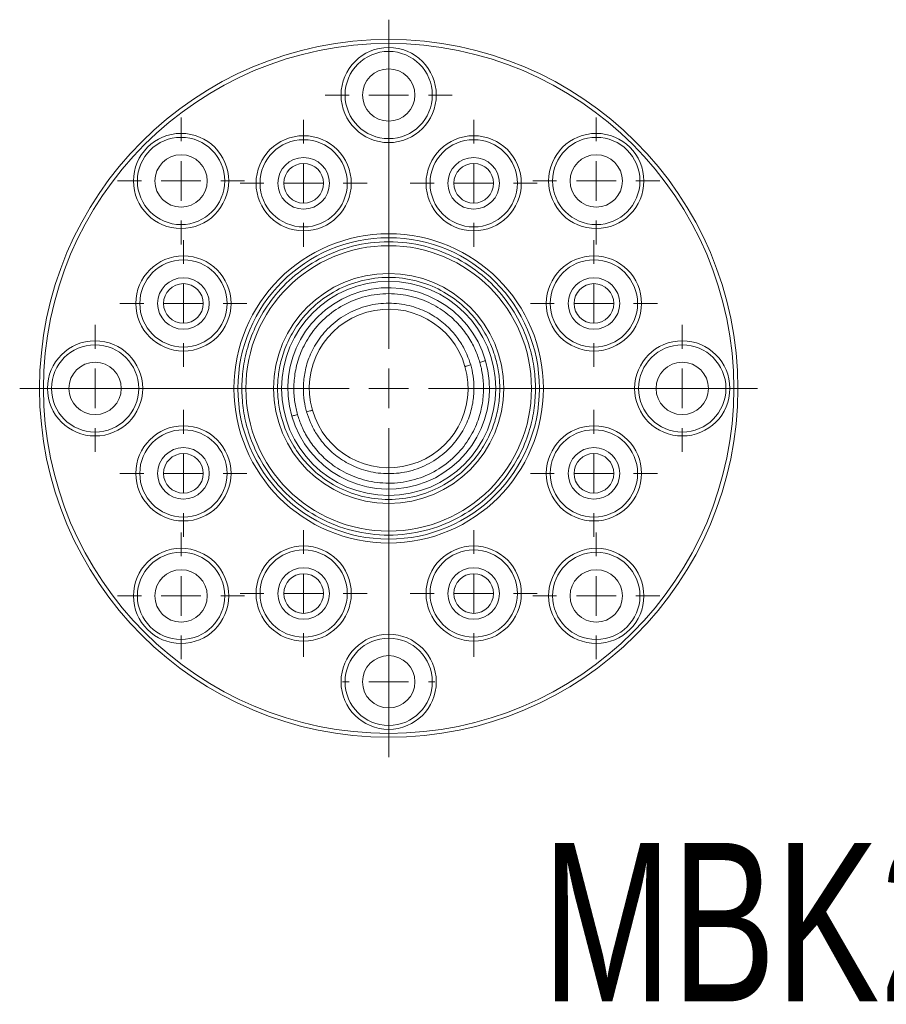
# Model space of a CAD drawing. Header units: millimetres. Extents: x 114 to 223, y 63 to 125.
# Tile 1 of 4: x 114 to 169, y 63 to 125. Entities that reach past the tile are written whole.
import ezdxf

# ---------------------------------------------------------------- set-up
doc = ezdxf.new("R2010")
doc.units = ezdxf.units.MM
doc.layers.add('FORMAT', color=7, linetype='Continuous')
doc.styles.add('SLDTEXTSTYLE0', font='TXT', dxfattribs={"width": 0.75})

# ---------------------------------------------------------------- blocks, each defined once
blk = doc.blocks.new('SW_CENTERMARKSYMBOL_0')
at = {"color": 0, "linetype": 'Continuous', "lineweight": 0}
for p, q in [((0, 2.5), (0, 23.25)), ((0, 0), (0, 1.25)), ((-2.5, 0), (-23.25, 0)), ((0, 0), (-1.25, 0)), ((0, 0), (0, -1.25)), ((0, 0), (1.25, 0)), ((2.5, 0), (23.25, 0)), ((0, -2.5), (0, -23.25))]:
    blk.add_line(p, q, dxfattribs=at)
blk = doc.blocks.new('SW_CENTERMARKSYMBOL_1')
at = {"color": 0, "linetype": 'Continuous', "lineweight": 0}
for p, q in [((0, 2.5), (0, 4)), ((0, 0), (0, 1.25)), ((-2.5, 0), (-4, 0)), ((0, 0), (-1.25, 0)), ((0, 0), (0, -1.25)), ((0, 0), (1.25, 0)), ((2.5, 0), (4, 0)), ((0, -2.5), (0, -4))]:
    blk.add_line(p, q, dxfattribs=at)
blk = doc.blocks.new('SW_CENTERMARKSYMBOL_2')
at = {"color": 0, "linetype": 'Continuous', "lineweight": 0}
for p, q in [((0, 2.5), (0, 4)), ((0, 0), (0, 1.25)), ((-2.5, 0), (-4, 0)), ((0, 0), (-1.25, 0)), ((0, 0), (0, -1.25)), ((0, 0), (1.25, 0)), ((2.5, 0), (4, 0)), ((0, -2.5), (0, -4))]:
    blk.add_line(p, q, dxfattribs=at)
blk = doc.blocks.new('SW_CENTERMARKSYMBOL_3')
at = {"color": 0, "linetype": 'Continuous', "lineweight": 0}
for p, q in [((0, 2.5), (0, 2.9)), ((0, 0), (0, 1.25)), ((-2.5, 0), (-2.9, 0)), ((0, 0), (-1.25, 0)), ((0, 0), (0, -1.25)), ((0, 0), (1.25, 0)), ((2.5, 0), (2.9, 0)), ((0, -2.5), (0, -2.9))]:
    blk.add_line(p, q, dxfattribs=at)
blk = doc.blocks.new('SW_CENTERMARKSYMBOL_4')
at = {"color": 0, "linetype": 'Continuous', "lineweight": 0}
for p, q in [((0, 2.5), (0, 4)), ((0, 0), (0, 1.25)), ((-2.5, 0), (-4, 0)), ((0, 0), (-1.25, 0)), ((0, 0), (0, -1.25)), ((0, 0), (1.25, 0)), ((2.5, 0), (4, 0)), ((0, -2.5), (0, -4))]:
    blk.add_line(p, q, dxfattribs=at)
blk = doc.blocks.new('SW_CENTERMARKSYMBOL_5')
at = {"color": 0, "linetype": 'Continuous', "lineweight": 0}
for p, q in [((0, 2.5), (0, 4)), ((0, 0), (0, 1.25)), ((-2.5, 0), (-4, 0)), ((0, 0), (-1.25, 0)), ((0, 0), (0, -1.25)), ((0, 0), (1.25, 0)), ((2.5, 0), (4, 0)), ((0, -2.5), (0, -4))]:
    blk.add_line(p, q, dxfattribs=at)
blk = doc.blocks.new('SW_CENTERMARKSYMBOL_6')
at = {"color": 0, "linetype": 'Continuous', "lineweight": 0}
for p, q in [((0, 2.5), (0, 4)), ((0, 0), (0, 1.25)), ((-2.5, 0), (-4, 0)), ((0, 0), (-1.25, 0)), ((0, 0), (0, -1.25)), ((0, 0), (1.25, 0)), ((2.5, 0), (4, 0)), ((0, -2.5), (0, -4))]:
    blk.add_line(p, q, dxfattribs=at)
blk = doc.blocks.new('SW_CENTERMARKSYMBOL_7')
at = {"color": 0, "linetype": 'Continuous', "lineweight": 0}
for p, q in [((0, 2.5), (0, 4)), ((0, 0), (0, 1.25)), ((-2.5, 0), (-4, 0)), ((0, 0), (-1.25, 0)), ((0, 0), (0, -1.25)), ((0, 0), (1.25, 0)), ((2.5, 0), (4, 0)), ((0, -2.5), (0, -4))]:
    blk.add_line(p, q, dxfattribs=at)
blk = doc.blocks.new('SW_CENTERMARKSYMBOL_8')
at = {"color": 0, "linetype": 'Continuous', "lineweight": 0}
for p, q in [((0, 2.5), (0, 4)), ((0, 0), (0, 1.25)), ((-2.5, 0), (-4, 0)), ((0, 0), (-1.25, 0)), ((0, 0), (0, -1.25)), ((0, 0), (1.25, 0)), ((2.5, 0), (4, 0)), ((0, -2.5), (0, -4))]:
    blk.add_line(p, q, dxfattribs=at)
blk = doc.blocks.new('SW_CENTERMARKSYMBOL_9')
at = {"color": 0, "linetype": 'Continuous', "lineweight": 0}
for p, q in [((0, 2.5), (0, 4)), ((0, 0), (0, 1.25)), ((-2.5, 0), (-4, 0)), ((0, 0), (-1.25, 0)), ((0, 0), (0, -1.25)), ((0, 0), (1.25, 0)), ((2.5, 0), (4, 0)), ((0, -2.5), (0, -4))]:
    blk.add_line(p, q, dxfattribs=at)
blk = doc.blocks.new('SW_CENTERMARKSYMBOL_10')
at = {"color": 0, "linetype": 'Continuous', "lineweight": 0}
for p, q in [((0, 2.5), (0, 4)), ((0, 0), (0, 1.25)), ((-2.5, 0), (-4, 0)), ((0, 0), (-1.25, 0)), ((0, 0), (0, -1.25)), ((0, 0), (1.25, 0)), ((2.5, 0), (4, 0)), ((0, -2.5), (0, -4))]:
    blk.add_line(p, q, dxfattribs=at)
blk = doc.blocks.new('SW_CENTERMARKSYMBOL_11')
at = {"color": 0, "linetype": 'Continuous', "lineweight": 0}
for p, q in [((0, 2.5), (0, 4)), ((0, 0), (0, 1.25)), ((-2.5, 0), (-4, 0)), ((0, 0), (-1.25, 0)), ((0, 0), (0, -1.25)), ((0, 0), (1.25, 0)), ((2.5, 0), (4, 0)), ((0, -2.5), (0, -4))]:
    blk.add_line(p, q, dxfattribs=at)
blk = doc.blocks.new('SW_CENTERMARKSYMBOL_12')
at = {"color": 0, "linetype": 'Continuous', "lineweight": 0}
for p, q in [((0, 2.5), (0, 4)), ((0, 0), (0, 1.25)), ((-2.5, 0), (-4, 0)), ((0, 0), (-1.25, 0)), ((0, 0), (0, -1.25)), ((0, 0), (1.25, 0)), ((2.5, 0), (4, 0)), ((0, -2.5), (0, -4))]:
    blk.add_line(p, q, dxfattribs=at)
blk = doc.blocks.new('SW_CENTERMARKSYMBOL_13')
at = {"color": 0, "linetype": 'Continuous', "lineweight": 0}
for p, q in [((0, 2.5), (0, 4)), ((0, 0), (0, 1.25)), ((-2.5, 0), (-4, 0)), ((0, 0), (-1.25, 0)), ((0, 0), (0, -1.25)), ((0, 0), (1.25, 0)), ((2.5, 0), (4, 0)), ((0, -2.5), (0, -4))]:
    blk.add_line(p, q, dxfattribs=at)
blk = doc.blocks.new('SW_CENTERMARKSYMBOL_14')
at = {"color": 0, "linetype": 'Continuous', "lineweight": 0}
for p, q in [((0, 2.5), (0, 4)), ((0, 0), (0, 1.25)), ((-2.5, 0), (-4, 0)), ((0, 0), (-1.25, 0)), ((0, 0), (0, -1.25)), ((0, 0), (1.25, 0)), ((2.5, 0), (4, 0)), ((0, -2.5), (0, -4))]:
    blk.add_line(p, q, dxfattribs=at)
blk = doc.blocks.new('SW_CENTERMARKSYMBOL_15')
at = {"color": 0, "linetype": 'Continuous', "lineweight": 0}
for p, q in [((0, 2.5), (0, 4)), ((0, 0), (0, 1.25)), ((-2.5, 0), (-4, 0)), ((0, 0), (-1.25, 0)), ((0, 0), (0, -1.25)), ((0, 0), (1.25, 0)), ((2.5, 0), (4, 0)), ((0, -2.5), (0, -4))]:
    blk.add_line(p, q, dxfattribs=at)
blk = doc.blocks.new('SW_CENTERMARKSYMBOL_16')
at = {"color": 0, "linetype": 'Continuous', "lineweight": 0}
for p, q in [((0, 2.5), (0, 4)), ((0, 0), (0, 1.25)), ((-2.5, 0), (-4, 0)), ((0, 0), (-1.25, 0)), ((0, 0), (0, -1.25)), ((0, 0), (1.25, 0)), ((2.5, 0), (4, 0)), ((0, -2.5), (0, -4))]:
    blk.add_line(p, q, dxfattribs=at)
blk = doc.blocks.new('SW_CENTERMARKSYMBOL_17')
at = {"color": 0, "linetype": 'Continuous', "lineweight": 0}
for p, q in [((0, 2.5), (0, 23.25)), ((0, 0), (0, 1.25)), ((-2.5, 0), (-23.25, 0)), ((0, 0), (-1.25, 0)), ((0, 0), (0, -1.25)), ((0, 0), (1.25, 0)), ((2.5, 0), (23.25, 0)), ((0, -2.5), (0, -23.25))]:
    blk.add_line(p, q, dxfattribs=at)
blk = doc.blocks.new('SW_CENTERMARKSYMBOL_18')
at = {"color": 0, "linetype": 'Continuous', "lineweight": 0}
for p, q in [((0, 2.5), (0, 4)), ((0, 0), (0, 1.25)), ((-2.5, 0), (-4, 0)), ((0, 0), (-1.25, 0)), ((0, 0), (0, -1.25)), ((0, 0), (1.25, 0)), ((2.5, 0), (4, 0)), ((0, -2.5), (0, -4))]:
    blk.add_line(p, q, dxfattribs=at)
blk = doc.blocks.new('SW_CENTERMARKSYMBOL_19')
at = {"color": 0, "linetype": 'Continuous', "lineweight": 0}
for p, q in [((0, 2.5), (0, 4)), ((0, 0), (0, 1.25)), ((-2.5, 0), (-4, 0)), ((0, 0), (-1.25, 0)), ((0, 0), (0, -1.25)), ((0, 0), (1.25, 0)), ((2.5, 0), (4, 0)), ((0, -2.5), (0, -4))]:
    blk.add_line(p, q, dxfattribs=at)
blk = doc.blocks.new('SW_CENTERMARKSYMBOL_20')
at = {"color": 0, "linetype": 'Continuous', "lineweight": 0}
for p, q in [((0, 2.5), (0, 2.9)), ((0, 0), (0, 1.25)), ((-2.5, 0), (-2.9, 0)), ((0, 0), (-1.25, 0)), ((0, 0), (0, -1.25)), ((0, 0), (1.25, 0)), ((2.5, 0), (2.9, 0)), ((0, -2.5), (0, -2.9))]:
    blk.add_line(p, q, dxfattribs=at)
blk = doc.blocks.new('SW_CENTERMARKSYMBOL_21')
at = {"color": 0, "linetype": 'Continuous', "lineweight": 0}
for p, q in [((0, 2.5), (0, 4)), ((0, 0), (0, 1.25)), ((-2.5, 0), (-4, 0)), ((0, 0), (-1.25, 0)), ((0, 0), (0, -1.25)), ((0, 0), (1.25, 0)), ((2.5, 0), (4, 0)), ((0, -2.5), (0, -4))]:
    blk.add_line(p, q, dxfattribs=at)
blk = doc.blocks.new('SW_CENTERMARKSYMBOL_22')
at = {"color": 0, "linetype": 'Continuous', "lineweight": 0}
for p, q in [((0, 2.5), (0, 4)), ((0, 0), (0, 1.25)), ((-2.5, 0), (-4, 0)), ((0, 0), (-1.25, 0)), ((0, 0), (0, -1.25)), ((0, 0), (1.25, 0)), ((2.5, 0), (4, 0)), ((0, -2.5), (0, -4))]:
    blk.add_line(p, q, dxfattribs=at)
blk = doc.blocks.new('SW_CENTERMARKSYMBOL_23')
at = {"color": 0, "linetype": 'Continuous', "lineweight": 0}
for p, q in [((0, 2.5), (0, 4)), ((0, 0), (0, 1.25)), ((-2.5, 0), (-4, 0)), ((0, 0), (-1.25, 0)), ((0, 0), (0, -1.25)), ((0, 0), (1.25, 0)), ((2.5, 0), (4, 0)), ((0, -2.5), (0, -4))]:
    blk.add_line(p, q, dxfattribs=at)
blk = doc.blocks.new('SW_CENTERMARKSYMBOL_24')
at = {"color": 0, "linetype": 'Continuous', "lineweight": 0}
for p, q in [((0, 2.5), (0, 4)), ((0, 0), (0, 1.25)), ((-2.5, 0), (-4, 0)), ((0, 0), (-1.25, 0)), ((0, 0), (0, -1.25)), ((0, 0), (1.25, 0)), ((2.5, 0), (4, 0)), ((0, -2.5), (0, -4))]:
    blk.add_line(p, q, dxfattribs=at)
blk = doc.blocks.new('SW_CENTERMARKSYMBOL_25')
at = {"color": 0, "linetype": 'Continuous', "lineweight": 0}
for p, q in [((0, 2.5), (0, 4)), ((0, 0), (0, 1.25)), ((-2.5, 0), (-4, 0)), ((0, 0), (-1.25, 0)), ((0, 0), (0, -1.25)), ((0, 0), (1.25, 0)), ((2.5, 0), (4, 0)), ((0, -2.5), (0, -4))]:
    blk.add_line(p, q, dxfattribs=at)
blk = doc.blocks.new('SW_CENTERMARKSYMBOL_26')
at = {"color": 0, "linetype": 'Continuous', "lineweight": 0}
for p, q in [((0, 2.5), (0, 4)), ((0, 0), (0, 1.25)), ((-2.5, 0), (-4, 0)), ((0, 0), (-1.25, 0)), ((0, 0), (0, -1.25)), ((0, 0), (1.25, 0)), ((2.5, 0), (4, 0)), ((0, -2.5), (0, -4))]:
    blk.add_line(p, q, dxfattribs=at)
blk = doc.blocks.new('SW_CENTERMARKSYMBOL_27')
at = {"color": 0, "linetype": 'Continuous', "lineweight": 0}
for p, q in [((0, 2.5), (0, 4)), ((0, 0), (0, 1.25)), ((-2.5, 0), (-4, 0)), ((0, 0), (-1.25, 0)), ((0, 0), (0, -1.25)), ((0, 0), (1.25, 0)), ((2.5, 0), (4, 0)), ((0, -2.5), (0, -4))]:
    blk.add_line(p, q, dxfattribs=at)
blk = doc.blocks.new('SW_CENTERMARKSYMBOL_28')
at = {"color": 0, "linetype": 'Continuous', "lineweight": 0}
for p, q in [((0, 2.5), (0, 4)), ((0, 0), (0, 1.25)), ((-2.5, 0), (-4, 0)), ((0, 0), (-1.25, 0)), ((0, 0), (0, -1.25)), ((0, 0), (1.25, 0)), ((2.5, 0), (4, 0)), ((0, -2.5), (0, -4))]:
    blk.add_line(p, q, dxfattribs=at)
blk = doc.blocks.new('SW_CENTERMARKSYMBOL_29')
at = {"color": 0, "linetype": 'Continuous', "lineweight": 0}
for p, q in [((0, 2.5), (0, 4)), ((0, 0), (0, 1.25)), ((-2.5, 0), (-4, 0)), ((0, 0), (-1.25, 0)), ((0, 0), (0, -1.25)), ((0, 0), (1.25, 0)), ((2.5, 0), (4, 0)), ((0, -2.5), (0, -4))]:
    blk.add_line(p, q, dxfattribs=at)
blk = doc.blocks.new('SW_CENTERMARKSYMBOL_30')
at = {"color": 0, "linetype": 'Continuous', "lineweight": 0}
for p, q in [((0, 2.5), (0, 4)), ((0, 0), (0, 1.25)), ((-2.5, 0), (-4, 0)), ((0, 0), (-1.25, 0)), ((0, 0), (0, -1.25)), ((0, 0), (1.25, 0)), ((2.5, 0), (4, 0)), ((0, -2.5), (0, -4))]:
    blk.add_line(p, q, dxfattribs=at)
blk = doc.blocks.new('SW_CENTERMARKSYMBOL_31')
at = {"color": 0, "linetype": 'Continuous', "lineweight": 0}
for p, q in [((0, 2.5), (0, 4)), ((0, 0), (0, 1.25)), ((-2.5, 0), (-4, 0)), ((0, 0), (-1.25, 0)), ((0, 0), (0, -1.25)), ((0, 0), (1.25, 0)), ((2.5, 0), (4, 0)), ((0, -2.5), (0, -4))]:
    blk.add_line(p, q, dxfattribs=at)
blk = doc.blocks.new('SW_CENTERMARKSYMBOL_32')
at = {"color": 0, "linetype": 'Continuous', "lineweight": 0}
for p, q in [((0, 2.5), (0, 4)), ((0, 0), (0, 1.25)), ((-2.5, 0), (-4, 0)), ((0, 0), (-1.25, 0)), ((0, 0), (0, -1.25)), ((0, 0), (1.25, 0)), ((2.5, 0), (4, 0)), ((0, -2.5), (0, -4))]:
    blk.add_line(p, q, dxfattribs=at)
blk = doc.blocks.new('SW_CENTERMARKSYMBOL_33')
at = {"color": 0, "linetype": 'Continuous', "lineweight": 0}
for p, q in [((0, 2.5), (0, 4)), ((0, 0), (0, 1.25)), ((-2.5, 0), (-4, 0)), ((0, 0), (-1.25, 0)), ((0, 0), (0, -1.25)), ((0, 0), (1.25, 0)), ((2.5, 0), (4, 0)), ((0, -2.5), (0, -4))]:
    blk.add_line(p, q, dxfattribs=at)

msp = doc.modelspace()

# ---------------------------------------------------------------- linework, layer by layer
at = {"color": 7, "linetype": 'Continuous', "lineweight": 15}
for centre, radius in [((137.224, 101.452), 22), ((137.224, 101.452), 21.75), ((137.224, 119.952), 3), ((137.224, 119.952), 2.75), ((137.224, 119.952), 1.65), ((124.142, 114.533), 3), ((131.866, 114.386), 3), ((142.581, 114.386), 3), ((150.305, 114.533), 3), ((124.142, 114.533), 2.75), ((131.866, 114.386), 2.75), ((142.581, 114.386), 2.75), ((150.305, 114.533), 2.75), ((124.142, 114.533), 1.65), ((150.305, 114.533), 1.65), ((131.866, 114.386), 1.625), ((131.866, 114.386), 1.25), ((142.581, 114.386), 1.625), ((142.581, 114.386), 1.25), ((137.224, 101.452), 9.75), ((137.224, 101.452), 9.5), ((137.224, 101.452), 9), ((124.29, 106.809), 3), ((124.29, 106.809), 2.75), ((150.158, 106.809), 3), ((150.158, 106.809), 2.75), ((137.224, 101.452), 7.25), ((124.29, 106.809), 1.625), ((124.29, 106.809), 1.25), ((150.158, 106.809), 1.625), ((150.158, 106.809), 1.25), ((118.724, 101.452), 3), ((155.724, 101.452), 3), ((118.724, 101.452), 2.75), ((155.724, 101.452), 2.75), ((118.724, 101.452), 1.65), ((155.724, 101.452), 1.65), ((124.29, 96.094), 3), ((124.29, 96.094), 2.75), ((150.158, 96.094), 3), ((150.158, 96.094), 2.75), ((124.29, 96.094), 1.625), ((150.158, 96.094), 1.625), ((124.29, 96.094), 1.25), ((150.158, 96.094), 1.25), ((124.142, 88.37), 3), ((131.866, 88.518), 3), ((131.866, 88.518), 2.75), ((142.581, 88.518), 3), ((142.581, 88.518), 2.75), ((150.305, 88.37), 3), ((124.142, 88.37), 2.75), ((150.305, 88.37), 2.75), ((131.866, 88.518), 1.625), ((142.581, 88.518), 1.625), ((124.142, 88.37), 1.65), ((131.866, 88.518), 1.25), ((142.581, 88.518), 1.25), ((150.305, 88.37), 1.65), ((137.224, 82.952), 3), ((137.224, 82.952), 2.75), ((137.224, 82.952), 1.65)]:
    msp.add_circle(centre, radius, dxfattribs=at)
for radius, start, end in [(6.75, 0, 180), (6.35, 15.96927, 195.96927), (5, 15.96927, 195.96927), (6.35, 195.96927, 15.96927), (5, 195.96927, 15.96927), (6.75, 180, 0)]:
    msp.add_arc((137.224, 101.452), radius, start, end, dxfattribs=at)
for points, knots in [([(127.974, 101.452), (127.974, 101.837), (127.998, 102.247), (128.114, 103.113), (128.206, 103.568), (128.482, 104.516), (128.666, 105.007), (129.152, 106.004), (129.454, 106.509), (130.194, 107.495), (130.632, 107.977), (131.651, 108.865), (132.231, 109.272), (133.511, 109.955), (134.211, 110.23), (135.683, 110.604), (136.453, 110.702), (137.995, 110.702), (138.765, 110.604), (140.236, 110.23), (140.937, 109.955), (142.217, 109.272), (142.797, 108.865), (143.815, 107.977), (144.254, 107.495), (144.994, 106.509), (145.296, 106.004), (145.781, 105.007), (145.966, 104.516), (146.242, 103.568), (146.334, 103.113), (146.45, 102.247), (146.474, 101.837), (146.474, 101.452)], [0, 0, 0, 0, 0.0625, 0.0625, 0.125, 0.125, 0.1875, 0.1875, 0.25, 0.25, 0.3125, 0.3125, 0.375, 0.375, 0.4375, 0.4375, 0.5, 0.5, 0.5625, 0.5625, 0.625, 0.625, 0.6875, 0.6875, 0.75, 0.75, 0.8125, 0.8125, 0.875, 0.875, 0.9375, 0.9375, 1, 1, 1, 1]), ([(144.224, 101.452), (144.224, 101.744), (144.206, 102.054), (144.118, 102.709), (144.048, 103.054), (143.839, 103.77), (143.7, 104.142), (143.332, 104.896), (143.104, 105.279), (142.544, 106.025), (142.212, 106.39), (141.441, 107.062), (141.002, 107.37), (140.034, 107.887), (139.504, 108.095), (138.39, 108.378), (137.807, 108.452), (136.64, 108.452), (136.057, 108.378), (134.944, 108.095), (134.414, 107.887), (133.445, 107.37), (133.006, 107.062), (132.236, 106.39), (131.904, 106.025), (131.344, 105.279), (131.116, 104.896), (130.748, 104.142), (130.608, 103.77), (130.399, 103.054), (130.33, 102.709), (130.242, 102.054), (130.224, 101.744), (130.224, 101.452)], [0, 0, 0, 0, 0.0625, 0.0625, 0.125, 0.125, 0.1875, 0.1875, 0.25, 0.25, 0.3125, 0.3125, 0.375, 0.375, 0.4375, 0.4375, 0.5, 0.5, 0.5625, 0.5625, 0.625, 0.625, 0.6875, 0.6875, 0.75, 0.75, 0.8125, 0.8125, 0.875, 0.875, 0.9375, 0.9375, 1, 1, 1, 1]), ([(131.479, 99.808), (131.411, 100.047), (131.353, 100.306), (131.271, 100.864), (131.247, 101.164), (131.251, 101.801), (131.278, 102.139), (131.402, 102.844), (131.5, 103.211), (131.784, 103.956), (131.971, 104.333), (132.445, 105.065), (132.733, 105.421), (133.407, 106.073), (133.793, 106.368), (134.64, 106.862), (135.101, 107.059), (136.059, 107.333), (136.555, 107.41), (137.535, 107.439), (138.018, 107.392), (138.935, 107.196), (139.367, 107.046), (140.158, 106.675), (140.516, 106.454), (141.15, 105.973), (141.428, 105.713), (141.906, 105.181), (142.108, 104.908), (142.448, 104.369), (142.586, 104.102), (142.812, 103.585), (142.9, 103.335), (142.968, 103.096)], [0, 0, 0, 0, 0.0625, 0.0625, 0.125, 0.125, 0.1875, 0.1875, 0.25, 0.25, 0.3125, 0.3125, 0.375, 0.375, 0.4375, 0.4375, 0.5, 0.5, 0.5625, 0.5625, 0.625, 0.625, 0.6875, 0.6875, 0.75, 0.75, 0.8125, 0.8125, 0.875, 0.875, 0.9375, 0.9375, 1, 1, 1, 1]), ([(142.391, 102.931), (142.33, 103.146), (142.251, 103.371), (142.048, 103.836), (141.924, 104.076), (141.618, 104.561), (141.436, 104.806), (141.005, 105.285), (140.756, 105.519), (140.185, 105.952), (139.863, 106.151), (139.152, 106.485), (138.763, 106.619), (137.939, 106.796), (137.503, 106.838), (136.622, 106.811), (136.176, 106.743), (135.314, 106.496), (134.9, 106.318), (134.137, 105.875), (133.79, 105.609), (133.184, 105.023), (132.925, 104.703), (132.498, 104.043), (132.33, 103.704), (132.075, 103.035), (131.987, 102.704), (131.875, 102.07), (131.85, 101.766), (131.847, 101.193), (131.869, 100.923), (131.942, 100.421), (131.995, 100.188), (132.056, 99.973)], [0, 0, 0, 0, 0.0625, 0.0625, 0.125, 0.125, 0.1875, 0.1875, 0.25, 0.25, 0.3125, 0.3125, 0.375, 0.375, 0.4375, 0.4375, 0.5, 0.5, 0.5625, 0.5625, 0.625, 0.625, 0.6875, 0.6875, 0.75, 0.75, 0.8125, 0.8125, 0.875, 0.875, 0.9375, 0.9375, 1, 1, 1, 1]), ([(142.968, 103.096), (143.037, 102.856), (143.095, 102.598), (143.177, 102.04), (143.2, 101.74), (143.197, 101.103), (143.17, 100.765), (143.045, 100.06), (142.948, 99.692), (142.664, 98.948), (142.477, 98.571), (142.002, 97.838), (141.714, 97.483), (141.041, 96.831), (140.655, 96.536), (139.807, 96.042), (139.346, 95.844), (138.389, 95.571), (137.893, 95.494), (136.913, 95.465), (136.429, 95.511), (135.513, 95.708), (135.08, 95.858), (134.29, 96.229), (133.932, 96.45), (133.297, 96.931), (133.02, 97.191), (132.541, 97.723), (132.339, 97.996), (132, 98.535), (131.861, 98.802), (131.636, 99.319), (131.548, 99.569), (131.479, 99.808)], [0, 0, 0, 0, 0.0625, 0.0625, 0.125, 0.125, 0.1875, 0.1875, 0.25, 0.25, 0.3125, 0.3125, 0.375, 0.375, 0.4375, 0.4375, 0.5, 0.5, 0.5625, 0.5625, 0.625, 0.625, 0.6875, 0.6875, 0.75, 0.75, 0.8125, 0.8125, 0.875, 0.875, 0.9375, 0.9375, 1, 1, 1, 1]), ([(143.329, 103.199), (143.329, 103.199), (143.321, 103.197), (143.286, 103.187), (143.258, 103.179), (143.188, 103.159), (143.145, 103.146), (143.057, 103.121), (143.011, 103.108), (142.968, 103.096)], [0, 0, 0, 0, 0.25, 0.25, 0.5, 0.5, 0.75, 0.75, 1, 1, 1, 1]), ([(132.056, 99.973), (132.118, 99.758), (132.197, 99.533), (132.4, 99.068), (132.524, 98.828), (132.83, 98.343), (133.011, 98.098), (133.442, 97.619), (133.691, 97.385), (134.263, 96.952), (134.585, 96.753), (135.296, 96.419), (135.685, 96.285), (136.509, 96.108), (136.944, 96.066), (137.826, 96.093), (138.272, 96.161), (139.133, 96.408), (139.548, 96.585), (140.31, 97.029), (140.657, 97.295), (141.263, 97.881), (141.522, 98.201), (141.949, 98.861), (142.117, 99.2), (142.373, 99.869), (142.461, 100.2), (142.573, 100.834), (142.597, 101.138), (142.6, 101.711), (142.579, 101.981), (142.505, 102.483), (142.453, 102.715), (142.391, 102.931)], [0, 0, 0, 0, 0.0625, 0.0625, 0.125, 0.125, 0.1875, 0.1875, 0.25, 0.25, 0.3125, 0.3125, 0.375, 0.375, 0.4375, 0.4375, 0.5, 0.5, 0.5625, 0.5625, 0.625, 0.625, 0.6875, 0.6875, 0.75, 0.75, 0.8125, 0.8125, 0.875, 0.875, 0.9375, 0.9375, 1, 1, 1, 1]), ([(142.391, 102.931), (142.349, 102.919), (142.303, 102.905), (142.214, 102.88), (142.172, 102.868), (142.101, 102.848), (142.074, 102.84), (142.039, 102.83), (142.031, 102.828), (142.031, 102.828)], [0, 0, 0, 0, 0.25, 0.25, 0.5, 0.5, 0.75, 0.75, 1, 1, 1, 1]), ([(127.724, 101.452), (127.724, 101.452), (127.729, 101.452), (127.754, 101.452), (127.773, 101.452), (127.821, 101.452), (127.851, 101.452), (127.913, 101.452), (127.944, 101.452), (127.974, 101.452)], [0, 0, 0, 0, 0.25, 0.25, 0.5, 0.5, 0.75, 0.75, 1, 1, 1, 1]), ([(146.474, 101.452), (146.474, 101.067), (146.45, 100.657), (146.334, 99.791), (146.242, 99.336), (145.966, 98.388), (145.781, 97.897), (145.296, 96.9), (144.994, 96.395), (144.254, 95.409), (143.815, 94.927), (142.797, 94.038), (142.217, 93.632), (140.937, 92.949), (140.236, 92.673), (138.765, 92.3), (137.995, 92.202), (136.453, 92.202), (135.683, 92.3), (134.211, 92.673), (133.511, 92.949), (132.231, 93.632), (131.651, 94.038), (130.632, 94.927), (130.194, 95.409), (129.454, 96.395), (129.152, 96.9), (128.666, 97.897), (128.482, 98.388), (128.206, 99.336), (128.114, 99.791), (127.998, 100.657), (127.974, 101.067), (127.974, 101.452)], [0, 0, 0, 0, 0.0625, 0.0625, 0.125, 0.125, 0.1875, 0.1875, 0.25, 0.25, 0.3125, 0.3125, 0.375, 0.375, 0.4375, 0.4375, 0.5, 0.5, 0.5625, 0.5625, 0.625, 0.625, 0.6875, 0.6875, 0.75, 0.75, 0.8125, 0.8125, 0.875, 0.875, 0.9375, 0.9375, 1, 1, 1, 1]), ([(130.224, 101.452), (130.224, 101.16), (130.242, 100.85), (130.33, 100.195), (130.399, 99.85), (130.608, 99.134), (130.748, 98.762), (131.116, 98.007), (131.344, 97.625), (131.904, 96.879), (132.236, 96.514), (133.006, 95.842), (133.445, 95.534), (134.414, 95.017), (134.944, 94.809), (136.057, 94.526), (136.64, 94.452), (137.807, 94.452), (138.39, 94.526), (139.504, 94.809), (140.034, 95.017), (141.002, 95.534), (141.441, 95.842), (142.212, 96.514), (142.544, 96.879), (143.104, 97.625), (143.332, 98.007), (143.7, 98.762), (143.839, 99.134), (144.048, 99.85), (144.118, 100.195), (144.206, 100.85), (144.224, 101.16), (144.224, 101.452)], [0, 0, 0, 0, 0.0625, 0.0625, 0.125, 0.125, 0.1875, 0.1875, 0.25, 0.25, 0.3125, 0.3125, 0.375, 0.375, 0.4375, 0.4375, 0.5, 0.5, 0.5625, 0.5625, 0.625, 0.625, 0.6875, 0.6875, 0.75, 0.75, 0.8125, 0.8125, 0.875, 0.875, 0.9375, 0.9375, 1, 1, 1, 1]), ([(130.224, 101.452), (130.253, 101.452), (130.285, 101.452), (130.347, 101.452), (130.376, 101.452), (130.425, 101.452), (130.444, 101.452), (130.468, 101.452), (130.474, 101.452), (130.474, 101.452)], [0, 0, 0, 0, 0.25, 0.25, 0.5, 0.5, 0.75, 0.75, 1, 1, 1, 1]), ([(144.224, 101.452), (144.194, 101.452), (144.163, 101.452), (144.101, 101.452), (144.071, 101.452), (144.023, 101.452), (144.004, 101.452), (143.979, 101.452), (143.974, 101.452), (143.974, 101.452)], [0, 0, 0, 0, 0.25, 0.25, 0.5, 0.5, 0.75, 0.75, 1, 1, 1, 1]), ([(146.724, 101.452), (146.724, 101.452), (146.718, 101.452), (146.694, 101.452), (146.675, 101.452), (146.626, 101.452), (146.597, 101.452), (146.535, 101.452), (146.503, 101.452), (146.474, 101.452)], [0, 0, 0, 0, 0.25, 0.25, 0.5, 0.5, 0.75, 0.75, 1, 1, 1, 1]), ([(132.056, 99.973), (132.099, 99.985), (132.145, 99.998), (132.233, 100.024), (132.276, 100.036), (132.346, 100.056), (132.374, 100.064), (132.409, 100.074), (132.417, 100.076), (132.417, 100.076)], [0, 0, 0, 0, 0.25, 0.25, 0.5, 0.5, 0.75, 0.75, 1, 1, 1, 1]), ([(131.119, 99.705), (131.119, 99.705), (131.127, 99.707), (131.162, 99.717), (131.189, 99.725), (131.26, 99.745), (131.302, 99.757), (131.391, 99.783), (131.437, 99.796), (131.479, 99.808)], [0, 0, 0, 0, 0.25, 0.25, 0.5, 0.5, 0.75, 0.75, 1, 1, 1, 1])]:
    msp.add_open_spline(points, degree=3, knots=knots, dxfattribs=at)

# ---------------------------------------------------------------- block references
at = {"color": 7, "linetype": 'Continuous', "lineweight": 0}
for name, p in [('SW_CENTERMARKSYMBOL_0', (137.224, 101.452)), ('SW_CENTERMARKSYMBOL_17', (137.224, 101.452)), ('SW_CENTERMARKSYMBOL_7', (137.224, 119.952)), ('SW_CENTERMARKSYMBOL_24', (137.224, 119.952)), ('SW_CENTERMARKSYMBOL_6', (124.142, 114.533)), ('SW_CENTERMARKSYMBOL_23', (124.142, 114.533)), ('SW_CENTERMARKSYMBOL_10', (131.866, 114.386)), ('SW_CENTERMARKSYMBOL_27', (131.866, 114.386)), ('SW_CENTERMARKSYMBOL_9', (142.581, 114.386)), ('SW_CENTERMARKSYMBOL_26', (142.581, 114.386)), ('SW_CENTERMARKSYMBOL_8', (150.305, 114.533)), ('SW_CENTERMARKSYMBOL_25', (150.305, 114.533)), ('SW_CENTERMARKSYMBOL_11', (124.29, 106.809)), ('SW_CENTERMARKSYMBOL_28', (124.29, 106.809)), ('SW_CENTERMARKSYMBOL_16', (150.158, 106.809)), ('SW_CENTERMARKSYMBOL_33', (150.158, 106.809)), ('SW_CENTERMARKSYMBOL_5', (118.724, 101.452)), ('SW_CENTERMARKSYMBOL_22', (118.724, 101.452)), ('SW_CENTERMARKSYMBOL_1', (155.724, 101.452)), ('SW_CENTERMARKSYMBOL_18', (155.724, 101.452)), ('SW_CENTERMARKSYMBOL_12', (124.29, 96.094)), ('SW_CENTERMARKSYMBOL_29', (124.29, 96.094)), ('SW_CENTERMARKSYMBOL_15', (150.158, 96.094)), ('SW_CENTERMARKSYMBOL_32', (150.158, 96.094)), ('SW_CENTERMARKSYMBOL_13', (131.866, 88.518)), ('SW_CENTERMARKSYMBOL_30', (131.866, 88.518)), ('SW_CENTERMARKSYMBOL_14', (142.581, 88.518)), ('SW_CENTERMARKSYMBOL_31', (142.581, 88.518)), ('SW_CENTERMARKSYMBOL_4', (124.142, 88.37)), ('SW_CENTERMARKSYMBOL_21', (124.142, 88.37)), ('SW_CENTERMARKSYMBOL_2', (150.305, 88.37)), ('SW_CENTERMARKSYMBOL_19', (150.305, 88.37)), ('SW_CENTERMARKSYMBOL_3', (137.224, 82.952)), ('SW_CENTERMARKSYMBOL_20', (137.224, 82.952))]:
    msp.add_blockref(name, p, dxfattribs=at)

# ---------------------------------------------------------------- texts
at = {"layer": 'FORMAT', "insert": (146.894, 72.795), "char_height": 10, "attachment_point": 1, "style": 'SLDTEXTSTYLE0'}
msp.add_mtext('{\\fPMingLiU|b0|i0|c136|p18;MBK20DFF}', dxfattribs=at)

doc.saveas('drawing.dxf')
